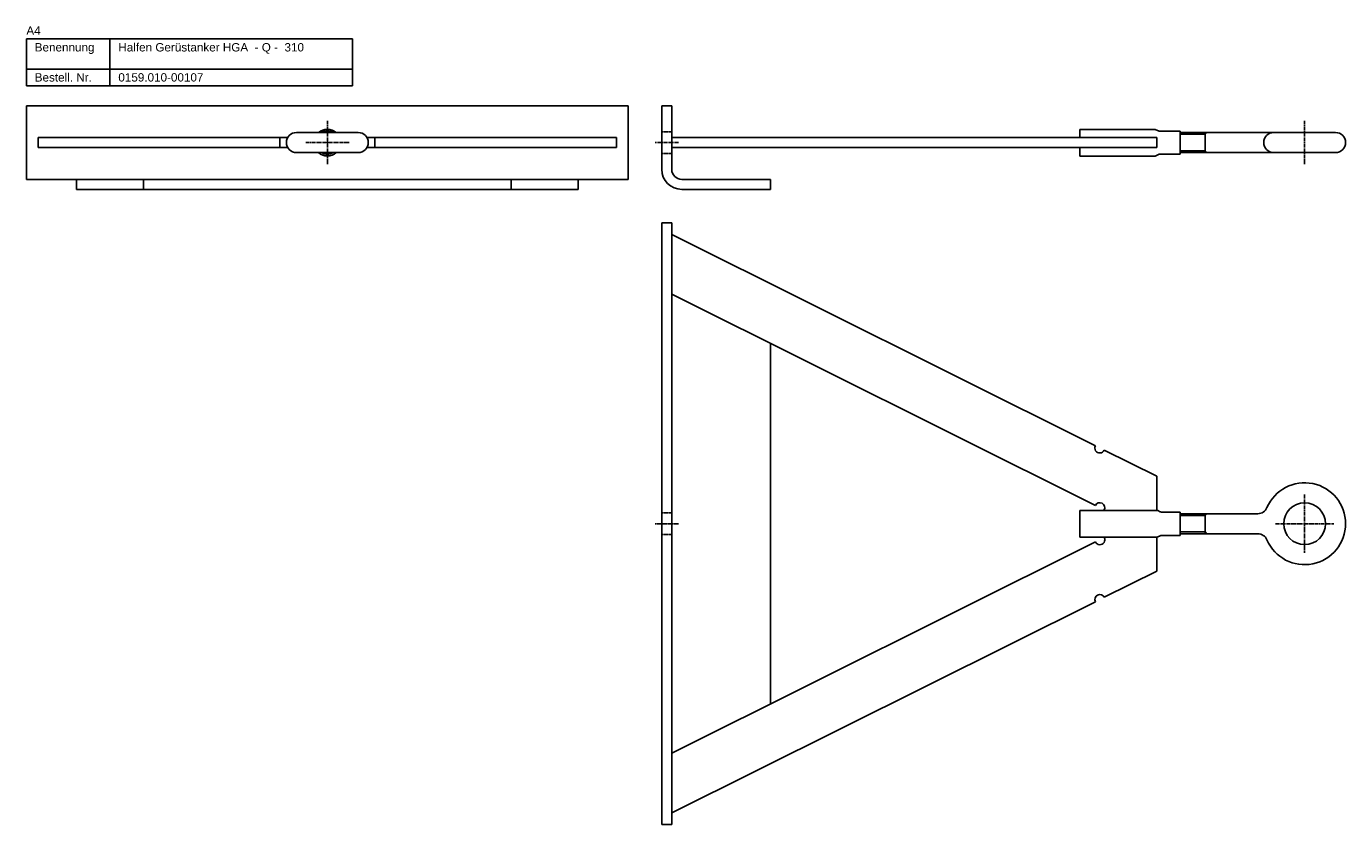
# Model space of a CAD drawing. Header units: inches. Extents: x 9 to 6602, y 8 to 536.
# Tile 6 of 8: x 3984 to 4773, y 58 to 536. Entities that reach past the tile are written whole.
import ezdxf

# ---------------------------------------------------------------- set-up
doc = ezdxf.new("R2010")
doc.units = ezdxf.units.IN
doc.header["$MEASUREMENT"] = 0
doc.linetypes.add('MITTE2', pattern=[1.125, 0.75, -0.125, 0.125, -0.125])
doc.linetypes.add('VERDECKT2', pattern=[0.1875, 0.125, -0.0625])
doc.layers.add('Halfen', color=2, linetype='Continuous')
doc.styles.add('ARIAL50', font='ARIAL.TTF', dxfattribs={"height": 5})

msp = doc.modelspace()

# ---------------------------------------------------------------- linework, layer by layer
at = {"layer": 'Halfen'}
for p, q in [((3984.15, 528.16), (4179.15, 528.16)), ((3984.15, 500.16), (3984.15, 528.16)), ((4034.15, 500.16), (4034.15, 528.16)), ((4179.15, 500.16), (4179.15, 528.16)), ((3984.15, 510.16), (4179.15, 510.16)), ((3984.15, 500.16), (4179.15, 500.16)), ((3984.15, 488.16), (4344.15, 488.16)), ((3984.15, 488.16), (3984.15, 444.16)), ((4344.15, 444.16), (4344.15, 488.16)), ((4364.15, 488.16), (4364.15, 450.16)), ((4364.15, 488.16), (4370.15, 488.16)), ((4370.15, 488.16), (4370.15, 450.16)), ((4614.15, 474.01), (4658.88, 474.01)), ((4614.15, 474.01), (4614.15, 469.16)), ((4659.22, 473.95), (4661.68, 473.07)), ((4140.45, 469.16), (3991.15, 469.16)), ((3991.15, 463.16), (3991.15, 469.16)), ((4135.77, 463.16), (4135.77, 469.16)), ((4182.65, 472.16), (4145.65, 472.16)), ((4337.15, 469.16), (4187.85, 469.16)), ((4192.53, 463.16), (4192.53, 469.16)), ((4337.15, 463.16), (4337.15, 469.16)), ((4370.15, 469.16), (4660.15, 469.16)), ((4660.15, 469.16), (4660.15, 463.16)), ((4662.02, 473.01), (4674.15, 473.01)), ((4674.15, 459.31), (4674.15, 473.01)), ((4674.15, 472.16), (4767.15, 472.16)), ((4140.45, 463.16), (3991.15, 463.16)), ((4182.65, 460.16), (4145.65, 460.16)), ((4337.15, 463.16), (4187.85, 463.16)), ((4370.15, 463.16), (4660.15, 463.16)), ((4614.15, 463.16), (4614.15, 458.01)), ((4614.15, 458.01), (4658.88, 458.01)), ((4659.32, 458.11), (4661.58, 459.21)), ((4662.02, 459.31), (4674.15, 459.31)), ((4674.15, 460.16), (4767.15, 460.16)), ((4344.15, 444.16), (3984.15, 444.16)), ((4014.15, 438.16), (4014.15, 444.16)), ((4054.15, 438.16), (4054.15, 444.16)), ((4274.15, 438.16), (4274.15, 444.16)), ((4314.15, 438.16), (4314.15, 444.16)), ((4376.15, 444.16), (4429.15, 444.16)), ((4429.15, 438.16), (4429.15, 444.16)), ((4314.15, 438.16), (4014.15, 438.16)), ((4376.15, 438.16), (4429.15, 438.16)), ((4364.15, 418.16), (4364.15, 58.16)), ((4370.15, 418.16), (4364.15, 418.16)), ((4370.15, 58.16), (4370.15, 418.16)), ((4623.47, 284.84), (4370.15, 411.16)), ((4623.47, 249.08), (4370.15, 375.4)), ((4429.15, 130.34), (4429.15, 345.98)), ((4660.15, 266.54), (4628.84, 282.16)), ((4660.15, 266.54), (4660.15, 246.16)), ((4614.15, 246.16), (4660.15, 246.16)), ((4614.15, 246.16), (4614.15, 230.16)), ((4628.84, 246.4), (4629.31, 246.16)), ((4629.31, 246.16), (4660.15, 246.16)), ((4660.81, 246.01), (4662.24, 245.31)), ((4662.89, 245.16), (4674.15, 245.16)), ((4674.15, 245.16), (4674.15, 231.16)), ((4720.61, 244.16), (4674.15, 244.16)), ((4614.15, 230.16), (4660.15, 230.16)), ((4629.31, 230.16), (4660.15, 230.16)), ((4660.15, 209.78), (4660.15, 230.16)), ((4660.81, 230.31), (4662.24, 231.01)), ((4662.89, 231.16), (4674.15, 231.16)), ((4720.61, 232.16), (4674.15, 232.16)), ((4623.47, 227.25), (4370.15, 100.92)), ((4660.15, 209.78), (4628.84, 194.17)), ((4623.47, 191.49), (4370.15, 65.16)), ((4364.15, 58.16), (4370.15, 58.16))]:
    msp.add_line(p, q, dxfattribs=at)
at = {"layer": 'Halfen', "color": 1, "linetype": 'MITTE2', "ltscale": 3}
for p, q in [((4164.15, 479.16), (4164.15, 453.17)), ((4748.65, 479.16), (4748.65, 453.16)), ((4177.15, 466.16), (4151.15, 466.16)), ((4374.15, 466.16), (4360.15, 466.16)), ((4748.65, 255.66), (4748.65, 220.66)), ((4731.15, 238.16), (4766.15, 238.16))]:
    msp.add_line(p, q, dxfattribs=at)
at = {"layer": 'Halfen', "color": 1, "linetype": 'VERDECKT2', "ltscale": 1.5}
for p, q in [((4364.15, 472.66), (4370.15, 472.66)), ((4364.15, 459.66), (4370.15, 459.66)), ((4364.15, 244.66), (4370.15, 244.66)), ((4364.15, 231.66), (4370.15, 231.66))]:
    msp.add_line(p, q, dxfattribs=at)
at = {"layer": 'Halfen', "color": 1}
for p, q in [((4689.15, 471.09), (4674.15, 471.09)), ((4689.15, 472.16), (4689.15, 460.16)), ((4689.15, 471.09), (4690.15, 472.16)), ((4689.15, 461.24), (4674.15, 461.24)), ((4689.15, 461.24), (4690.15, 460.16)), ((4689.15, 243.09), (4674.15, 243.09)), ((4689.15, 244.16), (4689.15, 232.16)), ((4689.15, 243.09), (4690.15, 244.16)), ((4689.15, 233.24), (4674.15, 233.24)), ((4689.15, 233.24), (4690.15, 232.16))]:
    msp.add_line(p, q, dxfattribs=at)
at = {"layer": 'Halfen', "color": 1, "linetype": 'MITTE2'}
msp.add_line((4374.15, 238.16), (4360.15, 238.16), dxfattribs=at)
at = {"layer": 'Halfen'}
msp.add_circle((4748.65, 238.16), 12.5, dxfattribs=at)
for centre, radius, start, end in [((4164.15, 466.16), 8, 48.59038, 131.40962), ((4658.88, 473.01), 1, 70.25435, 90), ((4145.65, 466.16), 6, 90, 270), ((4164.15, 466.16), 7, 58.99728, 121.00272), ((4182.65, 466.16), 6, 270, 90), ((4662.02, 474.01), 1, 250.25435, 270), ((4730.15, 466.16), 6, 90, 270), ((4767.15, 466.16), 6, 270, 90), ((4164.15, 466.16), 8, 228.59038, 311.40962), ((4164.15, 466.16), 7, 238.99728, 301.00272), ((4658.88, 459.01), 1, 270, 295.93155), ((4662.02, 458.31), 1, 90, 115.93155), ((4376.15, 450.16), 12, 180, 270), ((4376.15, 450.16), 6, 180, 270), ((4626.15, 283.5), 3, 153.49506, 333.49506), ((4748.65, 238.16), 24.5, 203.16888, 156.83112), ((4626.15, 247.74), 3, 333.49506, 153.49506), ((4660.15, 244.66), 1.5, 63.99577, 90), ((4662.89, 246.66), 1.5, 243.99577, 270), ((4720.61, 250.16), 6, 270, 336.83112), ((4626.15, 228.59), 3, 206.50494, 26.50494), ((4660.15, 231.66), 1.5, 270, 296.00423), ((4662.89, 229.66), 1.5, 90, 116.00423), ((4720.61, 226.16), 6, 23.16888, 90), ((4626.15, 192.83), 3, 26.50494, 206.50494)]:
    msp.add_arc(centre, radius, start, end, dxfattribs=at)

# ---------------------------------------------------------------- texts
at = {"layer": 'Halfen', "style": 'ARIAL50'}
for s, p in [('A4', (3984.15, 530.66)), ('Benennung', (3989.15, 520.66)), ('Halfen Gerüstanker HGA  - Q -  310', (4039.15, 520.66)), ('Bestell. Nr.', (3989.15, 502.66)), ('0159.010-00107', (4039.15, 502.66))]:
    msp.add_text(s, height=5, dxfattribs=at).set_placement(p)

doc.saveas('drawing.dxf')
